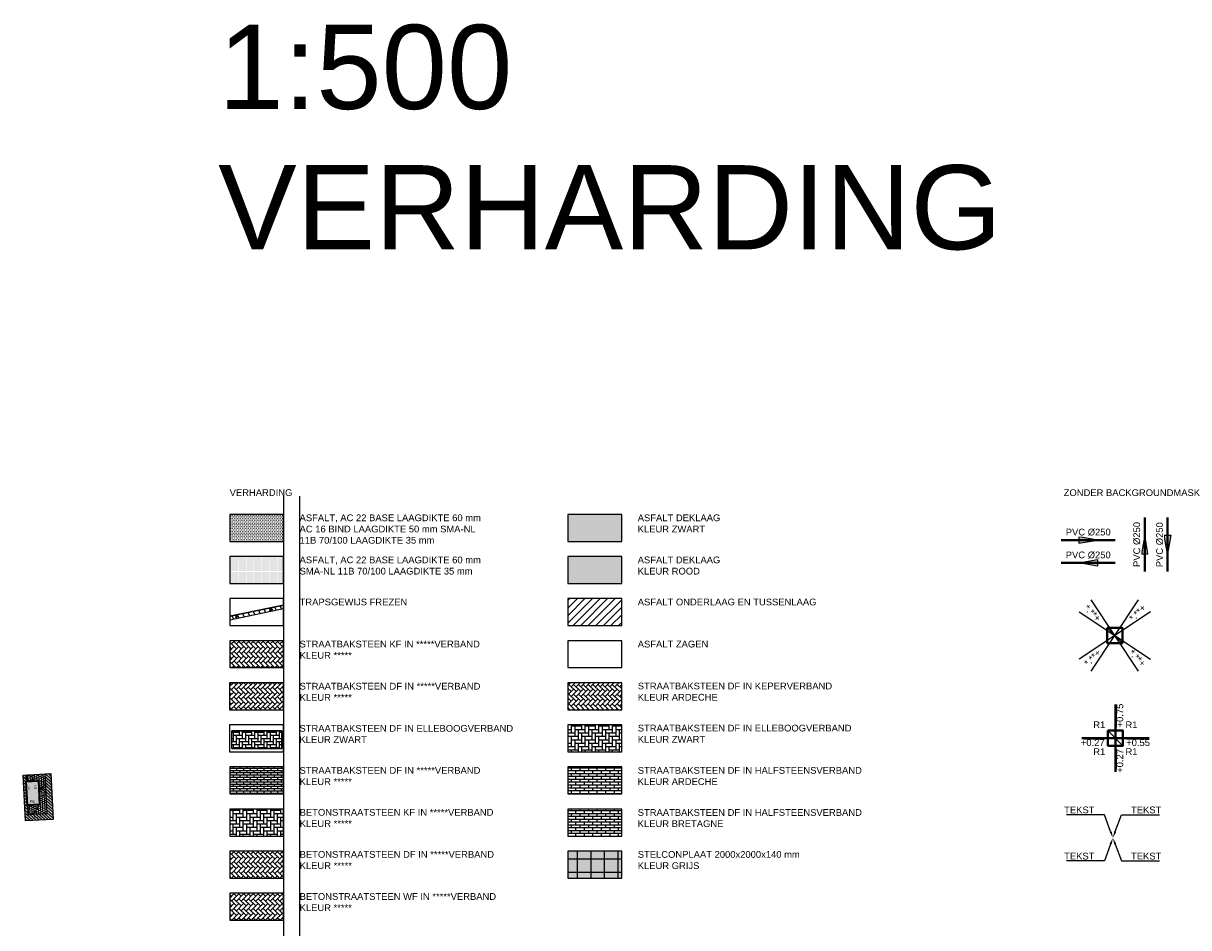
# Model space of a CAD drawing. Header units: metres. Extents: x 252743 to 254903, y 592696 to 593766.
# Tile 115 of 174: x 254103 to 254276, y 593048 to 593182. Entities that reach past the tile are written whole.
import ezdxf
from ezdxf import colors
from ezdxf.entities.mleader import LeaderData, LeaderLine
from ezdxf.enums import TextEntityAlignment as Align
from ezdxf.math import Vec2, Vec3

# ---------------------------------------------------------------- set-up
doc = ezdxf.new("R2010")
doc.units = ezdxf.units.M
doc.set_wipeout_variables(frame=1)
doc.linetypes.add('ACAD_ISO11W100', pattern=[33, 12, -3, 12, -3, 0, -3])
doc.linetypes.add('DASHED', pattern=[19.05, 12.7, -6.35])
for name, color, linetype, plot in [('ALGEMEEN HULP', 6, 'Continuous', False), ('N-RI-HULP', 6, 'Continuous', False), ('N-WB-HULP', 6, 'Continuous', False), ('N-WB-HULP-ARCERING', 4, 'Continuous', False), ('N-WB-PROFIEL-HULP', 6, 'Continuous', False)]:
    doc.layers.add(name, color=color, linetype=linetype, plot=plot)
for name, color, linetype in [('ALGEMEEN LEGENDA 200', 7, 'Continuous'), ('ALGEMEEN TEKST 200', 7, 'Continuous'), ('MSR-hatch 1000', 1, 'Continuous'), ('N-RI-PUTHOOGTE', 7, 'Continuous'), ('N-RI-TEKST 500', 7, 'Continuous'), ('N-WB-ARC-ASFALT', 8, 'Continuous'), ('N-WB-ARC-ASFALT ZWART', 254, 'Continuous'), ('N-WB-ARC-ASFALTVERHARDING', 8, 'Continuous'), ('N-WB-ARC-BETONSTEEN DF', 8, 'Continuous'), ('N-WB-ARC-BETONSTEEN KF', 253, 'Continuous'), ('N-WB-ARC-BETONSTEEN WF', 8, 'Continuous'), ('N-WB-ARC-KLINKER DF', 24, 'Continuous'), ('N-WB-ARC-KLINKER DF ARDECHE', 253, 'Continuous'), ('N-WB-ARC-KLINKER DF BRETAGNE', 8, 'Continuous'), ('N-WB-ARC-KLINKER DF PARKEERMATJE', 8, 'Continuous'), ('N-WB-ARC-KLINKER DF ZWART', 8, 'Continuous'), ('N-WB-ARC-KLINKER KF', 8, 'Continuous'), ('N-WB-ARC-STELCONPLATEN', 1, 'Continuous'), ('N-WB-ARC-TRAPSGEWIJS FREZEN', 8, 'Continuous'), ('N-WB-MATERIAALGRENS', 1, 'Continuous'), ('N-WB-STELCONPLATEN', 1, 'Continuous'), ('N-WB-TRAPSGEWIJS FREZEN', 2, 'Continuous')]:
    doc.layers.add(name, color=color, linetype=linetype)
doc.layers.add('MSR-00 - station - hatch', color=7, linetype='Continuous', lineweight=0, true_color=0xe1e1e1)
doc.layers.add('MSR-00 hatch', color=7, linetype='Continuous', lineweight=0, true_color=0xe1e1e1)
for name, color, linetype, lineweight in [('MSR-00 - tegels - hatch', 8, 'Continuous', 0), ('MSR-25', 7, 'Continuous', 25), ('MSR-35', 7, 'Continuous', 35), ('MSR-deur', 7, 'Continuous', 9), ('MSR-Txt', 1, 'Continuous', 18), ('N-RI-HWA-INSPECTIEPUT', 150, 'Continuous', 40), ('N-RI-HWA-PVC', 150, 'ACAD_ISO11W100', 40)]:
    doc.layers.add(name, color=color, linetype=linetype, lineweight=lineweight)
doc.layers.add('N-WB-ARC-ASFALT ROOD', color=7, linetype='Continuous', true_color=0xff6666)
doc.layers.get('0').freeze()
doc.styles.add('Comic Sans MS', font='comic.ttf')
doc.styles.add('Enexis', font='tahoma.ttf')
doc.styles.add('N_STANDAARD HOLLEMA', font='arial.ttf', dxfattribs={"height": 2})
doc.styles.add('N_STANDARD 200', font='arial.ttf', dxfattribs={"height": 0.4})
doc.styles.add('N_STANDARD 500', font='arial.ttf', dxfattribs={"height": 1})
pattern_1 = [(0, (-312486.7686, -873135.41116), (0, 0.42338625), []), (90, (-312486.7686, -873135.41116), (-0.635, 0.42338625), [0.42338625, -0.42338625])]

# ---------------------------------------------------------------- blocks, each defined once
blk = doc.blocks.new('INSPECTIEPUT RWA')
at = {"flags": 128}
blk.add_lwpolyline([(-0.45, 0.45), (0.45, 0.45), (0.45, -0.45), (-0.45, -0.45), (-0.45, 0.45)], dxfattribs=at)
at = {"layer": 'N-RI-HULP'}
blk.add_line((-0.45, 0.45), (0.45, -0.45), dxfattribs=at)
blk = doc.blocks.new('PUTHOOGTE')
at = {"style": 'N_STANDARD 200'}
blk.add_attdef('PUTHOOGTE', text='', height=0.4, dxfattribs=at).set_placement((-1.301, 0), align=Align.MIDDLE_RIGHT)
at = {"color": 7, "true_color": 0xffffff}
blk.add_wipeout([(-1.299, 0.225), (-3.099, 0.225), (-3.099, -0.219), (-1.299, -0.219)], dxfattribs=at)
for p, q in [((0, 0), (-2.49, 0.513)), ((-2.49, -0.502), (0, 0))]:
    blk.add_line(p, q)
blk = doc.blocks.new('PUTHOOGTE-R')
at = {"color": 7, "true_color": 0xffffff}
blk.add_wipeout([(3.099, 0.225), (1.299, 0.225), (1.299, -0.219), (3.099, -0.219)], dxfattribs=at)
for p, q in [((0, 0), (2.49, 0.513)), ((2.49, -0.502), (0, 0))]:
    blk.add_line(p, q)
at = {"style": 'N_STANDARD 200'}
blk.add_attdef('PUTHOOGTE', text='', height=0.4, dxfattribs=at).set_placement((1.336, 0), align=Align.MIDDLE_LEFT)
blk = doc.blocks.new('DIA-STROOM')
blk.add_hatch(color=256).paths.add_polyline_path([(0.557, 0), (-0.557, 0.194), (-0.557, -0.194)])
at = {"flags": 128}
blk.add_lwpolyline([(0.557, 0), (-0.557, 0.194), (-0.557, -0.194)], close=True, dxfattribs=at)
at = {"style": 'N_STANDARD 200'}
blk.add_attdef('DIAMETER', text='', height=0.4, dxfattribs=at).set_placement((0, 0.471), align=Align.MIDDLE_CENTER)
at = {"color": 7, "true_color": 0xffffff}
blk.add_wipeout([(-1.318, 0.704), (1.337, 0.704), (1.337, 0.204), (-1.318, 0.204)], dxfattribs=at)

msp = doc.modelspace()

# ---------------------------------------------------------------- hatches: boundary and pattern name
at = {"layer": 'MSR-00 - station - hatch', "true_color": 0x8c8c8c}
h = msp.add_hatch(dxfattribs=at)
h.set_pattern_fill('ANSI31', color=252, scale=0.1, angle=92.77408, style=0)
h.set_pattern_definition([(137.77408268, (845132.96235, 390907.9791), (-0.21337765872, -0.23510896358), [])])
h.paths.add_polyline_path([(254107.667, 593064.249), (254107.337, 593071.066), (254103.245, 593070.791), (254103.572, 593064.051)])
h.paths.add_polyline_path([(254106.777, 593065.057), (254103.93, 593064.919), (254103.86, 593066.367), (254103.691, 593069.863), (254103.644, 593070.818), (254106.489, 593071)], flags=16)
at = {"layer": 'MSR-00 - tegels - hatch'}
h = msp.add_hatch(dxfattribs=at)
h.set_pattern_fill('AR-B88', color=256, scale=0.0016, angle=272.77408, style=0)
h.set_pattern_definition([(272.77408268, (845132.96235, 390907.9791), (0.32473900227, 0.0157351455), []), (2.77408268, (845132.96235, 390907.97909), (0.31687142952, 0.17810464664), [0.32512, -0.32512])])
h.paths.add_polyline_path([(254103.91, 593066.37), (254103.978, 593064.971), (254106.725, 593065.104), (254106.441, 593070.948), (254103.695, 593070.815), (254103.741, 593069.866), (254105.489, 593069.95), (254105.658, 593066.454)])
at = {"layer": 'MSR-00 hatch'}
msp.add_hatch(color=256, dxfattribs=at).paths.add_polyline_path([(254103.86, 593066.367), (254105.658, 593066.454), (254105.489, 593069.95), (254103.691, 593069.863)])
at = {"layer": 'MSR-hatch 1000', "true_color": 0xe1e1e1}
h = msp.add_hatch(color=254, dxfattribs=at)
h.paths.add_polyline_path([(254107.337, 593071.066), (254103.245, 593070.791), (254103.572, 593064.051), (254107.667, 593064.249)])
h.paths.add_polyline_path([(254105.658, 593066.454), (254103.86, 593066.367), (254103.691, 593069.863), (254105.489, 593069.95)], flags=16)
at = {"layer": 'MSR-hatch 1000'}
h = msp.add_hatch(color=256, dxfattribs=at)
h.dxf.hatch_style = 1
h.paths.add_polyline_path([(254105.489, 593069.95), (254103.691, 593069.863), (254103.86, 593066.367), (254105.658, 593066.454)])
at = {"layer": 'N-WB-ARC-ASFALT'}
h = msp.add_hatch(dxfattribs=at)
h.set_pattern_fill('ANSI31', color=256, scale=0.25)
h.set_pattern_definition([(45, (-312486.7686, -873135.4112), (-0.56126600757, 0.56126600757), [])])
h.paths.add_polyline_path([(254184.133, 593093.028), (254192.133, 593093.028), (254192.133, 593097.028), (254184.133, 593097.028)])
at = {"layer": 'N-WB-ARC-ASFALT ROOD'}
h = msp.add_hatch(color=256, dxfattribs=at)
h.dxf.hatch_style = 1
h.paths.add_polyline_path([(254184.133, 593099.278), (254192.133, 593099.278), (254192.133, 593103.278), (254184.133, 593103.278)])
at = {"layer": 'N-WB-ARC-ASFALT ZWART'}
h = msp.add_hatch(color=256, dxfattribs=at)
h.dxf.hatch_style = 1
h.paths.add_polyline_path([(254184.133, 593105.528), (254192.133, 593105.528), (254192.133, 593109.528), (254184.133, 593109.528)])
at = {"layer": 'N-WB-ARC-ASFALTVERHARDING'}
h = msp.add_hatch(dxfattribs=at)
h.set_pattern_fill('DOTS', color=256, scale=0.15)
h.set_pattern_definition([(0, (254124.8197, 592814.10965), (0.1190625, 0.238125), [0, -0.238125])])
h.paths.add_polyline_path([(254133.904, 593105.528), (254141.904, 593105.528), (254141.904, 593109.528), (254133.904, 593109.528)])
h = msp.add_hatch(dxfattribs=at)
h.set_pattern_fill('DOTS', color=256, scale=0.1)
h.set_pattern_definition([(0, (254124.81526, 592814.10965), (0.079375, 0.15875), [0, -0.15875])])
h.paths.add_polyline_path([(254133.904, 593099.278), (254141.904, 593099.278), (254141.904, 593103.278), (254133.904, 593103.278)])
at = {"layer": 'N-WB-ARC-BETONSTEEN DF'}
h = msp.add_hatch(dxfattribs=at)
h.set_pattern_fill('AR-HBONE', color=256, scale=0.005, angle=90, style=0)
h.set_pattern_definition([(135, (254124.81526, 592814.10965), (-0.7184205, 1e-16), [1.524, -0.508]), (225, (254124.45605, 592814.46886), (-0.7184205, 1e-16), [1.524, -0.508])])
h.paths.add_polyline_path([(254133.904, 593055.528), (254141.904, 593055.528), (254141.904, 593059.528), (254133.904, 593059.528)])
at = {"layer": 'N-WB-ARC-BETONSTEEN KF'}
h = msp.add_hatch(dxfattribs=at)
h.set_pattern_fill('AR-HBONE', color=256, scale=0.005, angle=45, style=0)
h.set_pattern_definition([(90, (253883.4525, 592792.7666), (-0.508, 0.508), [1.524, -0.508]), (180, (253883.4525, 592793.2746), (-0.508, 0.508), [1.524, -0.508])])
h.paths.add_polyline_path([(254133.904, 593061.778), (254141.904, 593061.778), (254141.904, 593065.778), (254133.904, 593065.778)])
at = {"layer": 'N-WB-ARC-BETONSTEEN WF'}
h = msp.add_hatch(dxfattribs=at)
h.set_pattern_fill('AR-HBONE', color=256, scale=0.005, angle=90, style=0)
h.set_pattern_definition([(135, (253883.4525, 592792.7666), (-0.7184205, 1e-16), [1.524, -0.508]), (225, (253883.0933, 592793.12583), (-0.7184205, 1e-16), [1.524, -0.508])])
h.paths.add_polyline_path([(254133.904, 593049.278), (254141.904, 593049.278), (254141.904, 593053.278), (254133.904, 593053.278)])
at = {"layer": 'N-WB-ARC-KLINKER DF'}
h = msp.add_hatch(dxfattribs=at)
h.set_pattern_fill('AR-HBONE', color=256, scale=0.005, angle=90, style=0)
h.set_pattern_definition([(135, (254124.81526, 592814.10965), (-0.7184205, -1e-12), [1.524, -0.508]), (225, (254124.45605, 592814.46886), (-0.7184205, -1e-12), [1.524, -0.508])])
h.paths.add_polyline_path([(254133.899, 593080.528), (254141.899, 593080.528), (254141.899, 593084.528), (254133.899, 593084.528)])
h = msp.add_hatch(dxfattribs=at)
h.set_pattern_fill('AR-BRSTD', color=256, scale=0.005, style=0)
h.set_pattern_definition([(0, (254124.81526, 592814.10965), (0, 0.338709), []), (90, (254124.81526, 592814.10965), (-0.508, 0.338709), [0.338709, -0.338709])])
h.paths.add_polyline_path([(254133.904, 593068.028), (254141.904, 593068.028), (254141.904, 593072.028), (254133.904, 593072.028)])
at = {"layer": 'N-WB-ARC-KLINKER DF ARDECHE'}
h = msp.add_hatch(dxfattribs=at)
h.set_pattern_fill('AR-HBONE', color=256, scale=0.005, angle=90, style=0)
h.set_pattern_definition([(135, (-312486.7686, -873135.41116), (-0.71842048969, 4e-17), [1.524, -0.508]), (225, (-312487.1278, -873135.05195), (-0.71842048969, 1e-16), [1.524, -0.508])])
h.paths.add_polyline_path([(254184.133, 593080.528), (254192.133, 593080.528), (254192.133, 593084.528), (254184.133, 593084.528)])
h = msp.add_hatch(dxfattribs=at)
h.set_pattern_fill('AR-BRSTD', color=256, scale=0.00625, style=0)
h.set_pattern_definition(pattern_1)
h.paths.add_polyline_path([(254184.133, 593068.028), (254192.133, 593068.028), (254192.133, 593072.028), (254184.133, 593072.028)])
at = {"layer": 'N-WB-ARC-KLINKER DF BRETAGNE'}
h = msp.add_hatch(dxfattribs=at)
h.set_pattern_fill('AR-BRSTD', color=256, scale=0.00625, style=0)
h.set_pattern_definition(pattern_1)
h.paths.add_polyline_path([(254184.133, 593061.778), (254192.133, 593061.778), (254192.133, 593065.778), (254184.133, 593065.778)])
at = {"layer": 'N-WB-ARC-KLINKER DF PARKEERMATJE'}
h = msp.add_hatch(dxfattribs=at)
h.set_pattern_fill('AR-HBONE', color=256, scale=0.0045, angle=45, style=0)
h.set_pattern_definition([(90, (253883.45252, 592792.76662), (-0.4572, 0.4572), [1.3716, -0.4572]), (180, (253883.45252, 592793.22382), (-0.4572, 0.4572), [1.3716, -0.4572])])
h.paths.add_polyline_path([(254141.658, 593074.75), (254134.203, 593074.768), (254134.203, 593077.393), (254141.665, 593077.375)])
at = {"layer": 'N-WB-ARC-KLINKER DF ZWART'}
h = msp.add_hatch(dxfattribs=at)
h.set_pattern_fill('AR-HBONE', color=256, scale=0.005, angle=45, style=0)
h.set_pattern_definition([(90, (-312486.7686, -873135.41116), (-0.508, 0.508), [1.524, -0.508]), (180, (-312486.7686, -873134.90316), (-0.508, 0.508), [1.524, -0.508])])
h.paths.add_polyline_path([(254184.133, 593074.278), (254192.133, 593074.278), (254192.133, 593078.278), (254184.133, 593078.278)])
at = {"layer": 'N-WB-ARC-KLINKER KF'}
h = msp.add_hatch(dxfattribs=at)
h.set_pattern_fill('AR-HBONE', color=256, scale=0.005, angle=90, style=0)
h.set_pattern_definition([(135, (253883.4525, 590776.25493), (-0.71842049, -1e-12), [1.524, -0.508]), (225, (253883.0933, 590776.61414), (-0.71842049, -1e-12), [1.524, -0.508])])
h.paths.add_polyline_path([(254133.904, 593086.778), (254141.904, 593086.778), (254141.904, 593090.778), (254133.904, 593090.778)])
at = {"layer": 'N-WB-ARC-STELCONPLATEN'}
h = msp.add_hatch(color=254, dxfattribs=at)
h.dxf.hatch_style = 1
h.paths.add_polyline_path([(254184.133, 593059.528), (254184.133, 593055.528), (254192.133, 593055.528), (254192.133, 593059.528)])
at = {"layer": 'N-WB-ARC-TRAPSGEWIJS FREZEN'}
h = msp.add_hatch(dxfattribs=at)
h.set_pattern_fill('CORK', color=256, scale=0.5, angle=-66.6427)
h.set_pattern_definition([(293.3573, (252728.52445, 592715.8251), (0.72870245, 0.3146932), []), (68.3573, (252728.3174, 592715.3034), (-2.0867922, 0.828019), [1.1225325, -1.1225325]), (68.3573, (252728.3961, 592715.1212), (-2.0867922, 0.828019), [1.1225325, -1.1225325]), (68.3573, (252728.4748, 592714.939), (-2.0867922, 0.828019), [1.1225325, -1.1225325])])
h.paths.add_polyline_path([(254133.904, 593094.401), (254133.904, 593093.891), (254141.904, 593095.556), (254141.904, 593096.066)])

# ---------------------------------------------------------------- linework, layer by layer
at = {"layer": 'ALGEMEEN HULP'}
for p, q in [((254141.904, 593112.257), (254141.904, 592719.064)), ((254144.295, 593112.257), (254144.295, 592719.089)), ((254144.295, 593112.257), (254144.295, 592719.089))]:
    msp.add_line(p, q, dxfattribs=at)
at = {"layer": 'ALGEMEEN LEGENDA 200'}
for points in [[(254133.904, 593105.528), (254141.904, 593105.528), (254141.904, 593109.528), (254133.904, 593109.528)], [(254184.133, 593105.528), (254192.133, 593105.528), (254192.133, 593109.528), (254184.133, 593109.528)], [(254133.904, 593099.278), (254141.904, 593099.278), (254141.904, 593103.278), (254133.904, 593103.278)], [(254184.133, 593099.278), (254192.133, 593099.278), (254192.133, 593103.278), (254184.133, 593103.278)], [(254133.904, 593093.028), (254141.904, 593093.028), (254141.904, 593097.028), (254133.904, 593097.028)], [(254184.133, 593093.028), (254192.133, 593093.028), (254192.133, 593097.028), (254184.133, 593097.028)], [(254133.904, 593086.778), (254141.904, 593086.778), (254141.904, 593090.778), (254133.904, 593090.778)], [(254184.133, 593086.778), (254192.133, 593086.778), (254192.133, 593090.778), (254184.133, 593090.778)], [(254133.899, 593080.528), (254141.899, 593080.528), (254141.899, 593084.528), (254133.899, 593084.528)], [(254184.133, 593080.528), (254192.133, 593080.528), (254192.133, 593084.528), (254184.133, 593084.528)], [(254133.895, 593074.278), (254141.895, 593074.278), (254141.895, 593078.278), (254133.895, 593078.278)], [(254184.133, 593074.278), (254192.133, 593074.278), (254192.133, 593078.278), (254184.133, 593078.278)], [(254133.904, 593068.028), (254141.904, 593068.028), (254141.904, 593072.028), (254133.904, 593072.028)], [(254184.133, 593068.028), (254192.133, 593068.028), (254192.133, 593072.028), (254184.133, 593072.028)], [(254133.904, 593061.778), (254141.904, 593061.778), (254141.904, 593065.778), (254133.904, 593065.778)], [(254184.133, 593061.778), (254192.133, 593061.778), (254192.133, 593065.778), (254184.133, 593065.778)], [(254133.904, 593055.528), (254141.904, 593055.528), (254141.904, 593059.528), (254133.904, 593059.528)], [(254184.133, 593055.528), (254192.133, 593055.528), (254192.133, 593059.528), (254184.133, 593059.528)], [(254133.904, 593049.278), (254141.904, 593049.278), (254141.904, 593053.278), (254133.904, 593053.278)]]:
    msp.add_lwpolyline(points, close=True, dxfattribs=at)
at = {"layer": 'MSR-00 - tegels - hatch', "flags": 128}
for points in [[(254103.691, 593069.863), (254103.644, 593070.818), (254106.489, 593071), (254106.777, 593065.057), (254103.93, 593064.919), (254103.86, 593066.367)], [(254103.741, 593069.866), (254103.695, 593070.815), (254106.441, 593070.948), (254106.725, 593065.104), (254103.978, 593064.971), (254103.91, 593066.37)]]:
    msp.add_lwpolyline(points, dxfattribs=at)
at = {"layer": 'MSR-25'}
msp.add_lwpolyline([(254103.572, 593064.051), (254103.245, 593070.791), (254107.337, 593071.066), (254107.667, 593064.249)], close=True, dxfattribs=at)
at = {"layer": 'MSR-35'}
msp.add_lwpolyline([(254103.86, 593066.367), (254103.691, 593069.863), (254105.489, 593069.95), (254105.658, 593066.454)], close=True, dxfattribs=at)
at = {"layer": 'MSR-deur', "color": 8, "linetype": 'DASHED', "lineweight": 5, "ltscale": 0.2}
for p, q in [((254103.8, 593069.869), (254103.752, 593070.867)), ((254105.493, 593069.85), (254106.542, 593069.901)), ((254103.97, 593066.373), (254104.04, 593064.924)), ((254105.595, 593067.753), (254106.644, 593067.804))]:
    msp.add_line(p, q, dxfattribs=at)
at = {"layer": 'MSR-deur'}
for points in [[(254103.8, 593069.869), (254104.753, 593070.174)], [(254105.493, 593069.85), (254105.814, 593068.851)], [(254105.595, 593067.753), (254105.817, 593068.779)], [(254103.97, 593066.373), (254105.387, 593066.066)]]:
    msp.add_lwpolyline(points, dxfattribs=at)
at = {"layer": 'MSR-deur', "color": 8, "linetype": 'DASHED', "lineweight": 5, "ltscale": 0.2}
for centre, radius, start, end in [((254103.8, 593069.869), 1, 2.77408, 92.77408), ((254105.493, 593069.85), 1.05, 272.77408, 2.77408), ((254105.595, 593067.753), 1.05, 2.77408, 92.77408), ((254103.97, 593066.373), 1.45, 272.77408, 2.77408)]:
    msp.add_arc(centre, radius, start, end, dxfattribs=at)
at = {"layer": 'N-RI-HWA-PVC', "ltscale": 0.8}
for p, q in [((254269.822, 593101.066), (254269.822, 593109.066)), ((254273.207, 593109.066), (254273.207, 593101.066)), ((254257.438, 593105.725), (254265.438, 593105.725)), ((254265.438, 593102.339), (254257.438, 593102.339))]:
    msp.add_line(p, q, dxfattribs=at)
at = {"layer": 'N-WB-HULP'}
msp.add_lwpolyline([(254141.658, 593074.75), (254134.203, 593074.768), (254134.203, 593077.393), (254141.665, 593077.375)], close=True, dxfattribs=at)
at = {"layer": 'N-WB-HULP-ARCERING'}
msp.add_lwpolyline([(254184.133, 593059.528), (254184.133, 593055.528), (254192.133, 593055.528), (254192.133, 593059.528)], close=True, dxfattribs=at)
at = {"layer": 'N-WB-MATERIAALGRENS'}
msp.add_line((254134.203, 593074.768), (254134.203, 593077.393), dxfattribs=at)
msp.add_lwpolyline([(254134.203, 593074.768), (254141.658, 593074.75), (254141.665, 593077.375), (254134.203, 593077.393)], dxfattribs=at)
at = {"layer": 'N-WB-PROFIEL-HULP'}
msp.add_lwpolyline([(254133.904, 593094.401), (254133.904, 593093.891), (254141.904, 593095.556), (254141.904, 593096.066), (254133.904, 593094.401)], dxfattribs=at)
at = {"layer": 'N-WB-STELCONPLATEN'}
for p, q in [((254185.542, 593059.528), (254185.542, 593055.528)), ((254187.542, 593059.528), (254187.542, 593055.528)), ((254189.542, 593059.528), (254189.542, 593055.528)), ((254191.542, 593059.528), (254191.542, 593055.528)), ((254184.133, 593058.397), (254192.133, 593058.397)), ((254184.133, 593056.397), (254192.133, 593056.397))]:
    msp.add_line(p, q, dxfattribs=at)
at = {"layer": 'N-WB-TRAPSGEWIJS FREZEN'}
for p, q in [((254133.904, 593094.401), (254141.904, 593096.066)), ((254133.904, 593093.891), (254141.904, 593095.556))]:
    msp.add_line(p, q, dxfattribs=at)

# ---------------------------------------------------------------- block references
at = {"layer": 'N-RI-HWA-INSPECTIEPUT', "xscale": 2.5, "yscale": 2.5, "zscale": 2.5}
msp.add_blockref('INSPECTIEPUT RWA', (254265.385, 593091.554), dxfattribs=at)
msp.add_blockref('INSPECTIEPUT RWA', (254265.385, 593091.554), dxfattribs=at)

# ---------------------------------------------------------------- texts
at = {"layer": 'ALGEMEEN HULP', "attachment_point": 1, "style": 'N_STANDARD 200'}
for s, insert, char_height, width in [('1:500\\PVERHARDING', (254132.203, 593182.217), 12.5, 29.36325), ('VERHARDING', (254133.899, 593113.267), 1, 29.36325), ('ZONDER BACKGROUNDMASK', (254257.794, 593113.25), 1, 23.4906)]:
    msp.add_mtext(s, dxfattribs=dict(at, insert=insert, char_height=char_height, width=width))
at = {"layer": 'ALGEMEEN TEKST 200', "char_height": 1, "width": 38.90124, "attachment_point": 1, "style": 'N_STANDARD 200'}
for s, insert in [('ASFALT, AC 22 BASE LAAGDIKTE 60 mm\\PAC 16 BIND LAAGDIKTE 50 mm SMA-NL \\P11B 70/100 LAAGDIKTE 35 mm', (254144.285, 593109.522)), ('ASFALT DEKLAAG \\PKLEUR ZWART', (254194.515, 593109.522)), ('ASFALT, AC 22 BASE LAAGDIKTE 60 mm\\PSMA-NL 11B 70/100 LAAGDIKTE 35 mm', (254144.285, 593103.272)), ('ASFALT DEKLAAG \\PKLEUR ROOD', (254194.515, 593103.272)), ('TRAPSGEWIJS FREZEN', (254144.29, 593097.022)), ('ASFALT ONDERLAAG EN TUSSENLAAG', (254194.519, 593097.022)), ('STRAATBAKSTEEN KF IN *****VERBAND\\PKLEUR *****', (254144.285, 593090.772)), ('ASFALT ZAGEN', (254194.519, 593090.772)), ('STRAATBAKSTEEN DF IN *****VERBAND\\PKLEUR *****', (254144.285, 593084.522)), ('STRAATBAKSTEEN DF IN KEPERVERBAND \\PKLEUR ARDECHE', (254194.524, 593084.55)), ('STRAATBAKSTEEN DF IN ELLEBOOGVERBAND\\PKLEUR ZWART', (254144.266, 593078.26)), ('STRAATBAKSTEEN DF IN ELLEBOOGVERBAND \\PKLEUR ZWART', (254194.524, 593078.3)), ('STRAATBAKSTEEN DF IN *****VERBAND\\PKLEUR *****', (254144.285, 593072.022)), ('STRAATBAKSTEEN DF IN HALFSTEENSVERBAND\\PKLEUR ARDECHE', (254194.515, 593072.022)), ('BETONSTRAATSTEEN KF IN *****VERBAND\\PKLEUR *****', (254144.295, 593065.792)), ('STRAATBAKSTEEN DF IN HALFSTEENSVERBAND\\PKLEUR BRETAGNE', (254194.515, 593065.772)), ('BETONSTRAATSTEEN DF IN *****VERBAND \\PKLEUR *****', (254144.295, 593059.55)), ('BETONSTRAATSTEEN WF IN *****VERBAND\\PKLEUR *****', (254144.295, 593053.3))]:
    msp.add_mtext(s, dxfattribs=dict(at, insert=insert))
at = {"layer": 'ALGEMEEN TEKST 200', "insert": (254194.52, 593059.545), "char_height": 1, "attachment_point": 1, "style": 'N_STANDARD 200'}
msp.add_mtext_dynamic_manual_height_columns('STELCONPLAAT 2000x2000x140 mm\\PKLEUR GRIJS', width=29.56826, gutter_width=18, heights=[0], dxfattribs=at)
at = {"layer": 'MSR-Txt', "style": 'Comic Sans MS'}
msp.add_text('trafo', height=0.18, rotation=272.77408, dxfattribs=at).set_placement((254103.97, 593069.194))
at = {"layer": 'MSR-Txt', "color": 8, "style": 'Enexis'}
for rotation, p in [(272.77408, (254106.994, 593068.67)), (2.77408, (254104.747, 593064.486))]:
    msp.add_text('vluchtweg', height=0.18, rotation=rotation, dxfattribs=at).set_placement(p)
at = {"layer": 'MSR-Txt', "linetype": 'Continuous', "char_height": 0.4, "width": 0.49239, "attachment_point": 2, "style": 'Enexis'}
for s, insert, rotation in [('LS', (254105.269, 593069.029), 272.77408), ('MS', (254104.544, 593067.111), 2.77408)]:
    msp.add_mtext(s, dxfattribs=dict(at, insert=insert, rotation=rotation))
at = {"layer": 'N-RI-TEKST 500', "char_height": 1, "width": 2.5, "style": 'N_STANDARD 500', "bg_fill": 3, "box_fill_scale": 1, "bg_fill_color": 256, "bg_fill_transparency": 0}
for insert, attachment_point in [((254263.974, 593077.791), 9), ((254266.974, 593077.791), 7), ((254263.974, 593074.801), 3), ((254266.974, 593074.801), 1)]:
    msp.add_mtext('R1', dxfattribs=dict(at, insert=insert, attachment_point=attachment_point))

# ---------------------------------------------------------------- leaders
at = {"layer": 'N-RI-TEKST 500'}
ml = msp.add_multileader_mtext('Standard', dxfattribs=at)
ml.set_content('TEKST', color=256, style='N_STANDAARD HOLLEMA')
ml.set_leader_properties()
ml.build(insert=Vec2(0, 0))
ml.multileader.update_dxf_attribs({"text_left_attachment_type": 5, "text_right_attachment_type": 5, "dogleg_length": 1, "arrow_head_size": 1, "scale": 0.5})
ctx = ml.context
ctx.base_point, ctx.scale, ctx.char_height, ctx.arrow_head_size, ctx.landing_gap_size, ctx.plane_origin = Vec3(254256.916, 593058.077), 0.5, 1, 1, 1, Vec3(254265.093, 593059.312)
ctx.left_attachment, ctx.right_attachment, ctx.text_align_type = 5, 5, 2
notes = []
notes.append((ctx, [(0, (1, 1, 0), (254263.858, 593058.077), (-1, 0), 0.5, [(0, [(254265.107, 593061.508)], 0, [])])]))
ctx.mtext.insert, ctx.mtext.alignment, ctx.mtext.flow_direction = Vec3(254262.358, 593059.294), 3, 5
ctx.mtext.has_bg_fill, ctx.mtext.bg_color, ctx.mtext.bg_scale_factor, ctx.mtext.bg_transparency, ctx.mtext.use_window_bg_color = 1, -1073741824, 1, 0, 1
for ctx, leaders in notes:
    for number, flags, end, landing, length, lines in leaders:
        leader = LeaderData()
        leader.index, (leader.has_last_leader_line, leader.has_dogleg_vector, leader.attachment_direction) = number, flags
        leader.last_leader_point, leader.dogleg_vector, leader.dogleg_length = Vec3(end), Vec3(landing), length
        for number, points, colour, breaks in lines:
            line = LeaderLine()
            line.index, line.vertices, line.color, line.breaks = number, Vec3.list(points), colors.encode_raw_color(colour), breaks
            leader.lines.append(line)
        ctx.leaders.append(leader)

# ---------------------------------------------------------------- next in the draw order: block references
at = {"layer": 'N-RI-HWA-INSPECTIEPUT', "xscale": 2.5, "yscale": 2.5, "zscale": 2.5}
msp.add_blockref('INSPECTIEPUT RWA', (254265.474, 593076.296), dxfattribs=at)
at = {"layer": 'N-RI-PUTHOOGTE', "xscale": 2.5, "yscale": 2.5, "zscale": 2.5, "rotation": 44.99999999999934}
msp.add_blockref('PUTHOOGTE', (254265.385, 593091.554), dxfattribs=at).add_auto_attribs({'PUTHOOGTE': '*.**+'})
at = {"layer": 'N-RI-TEKST 500', "xscale": 2.5, "yscale": 2.5, "zscale": 2.5, "rotation": 90}
msp.add_blockref('DIA-STROOM', (254269.822, 593105.066), dxfattribs=at).add_auto_attribs({'DIAMETER': 'PVC Ø250'})
at = {"layer": 'N-RI-TEKST 500'}
ref = msp.add_blockref('DIA-STROOM', (254273.207, 593105.066), dxfattribs=dict(at, xscale=-2.5, yscale=2.5, zscale=2.5, rotation=90))
ref.add_attrib('DIAMETER', 'PVC Ø250', dxfattribs={"layer": '0', "height": 1, "rotation": 90, "style": 'N_STANDARD 200'}).set_placement((254272.03, 593105.025), align=Align.MIDDLE_CENTER)
at = {"layer": 'N-RI-TEKST 500', "xscale": 2.5, "yscale": 2.5, "zscale": 2.5}
msp.add_blockref('DIA-STROOM', (254261.438, 593105.725), dxfattribs=at).add_auto_attribs({'DIAMETER': 'PVC Ø250'})
at = {"layer": 'N-RI-TEKST 500'}
ref = msp.add_blockref('DIA-STROOM', (254261.438, 593102.339), dxfattribs=dict(at, xscale=-2.5, yscale=2.5, zscale=2.5))
ref.add_attrib('DIAMETER', 'PVC Ø250', dxfattribs={"layer": '0', "height": 1, "style": 'N_STANDARD 200'}).set_placement((254261.438, 593103.516), align=Align.MIDDLE_CENTER)

# ---------------------------------------------------------------- next in the draw order: leaders
ml = msp.add_multileader_mtext('Standard', dxfattribs=at)
ml.set_content('TEKST', color=256, style='N_STANDAARD HOLLEMA')
ml.set_leader_properties()
ml.build(insert=Vec2(0, 0))
ml.multileader.update_dxf_attribs({"text_left_attachment_type": 5, "text_right_attachment_type": 5, "dogleg_length": 1, "arrow_head_size": 1, "scale": 0.5})
ctx = ml.context
ctx.base_point, ctx.scale, ctx.char_height, ctx.arrow_head_size, ctx.landing_gap_size, ctx.plane_origin = Vec3(254266.856, 593064.94), 0.5, 1, 1, 1, Vec3(254265.791, 593063.387)
ctx.left_attachment, ctx.right_attachment, ctx.text_align_type = 5, 5, 2
notes = []
notes.append((ctx, [(0, (1, 1, 0), (254266.356, 593064.94), (1, 0), 0.5, [(0, [(254265.107, 593061.508)], 0, [])])]))
ctx.mtext.insert, ctx.mtext.alignment, ctx.mtext.flow_direction = Vec3(254272.297, 593066.157), 3, 5
ctx.mtext.has_bg_fill, ctx.mtext.bg_color, ctx.mtext.bg_scale_factor, ctx.mtext.bg_transparency, ctx.mtext.use_window_bg_color = 1, -1073741824, 1, 0, 1
for ctx, leaders in notes:
    for number, flags, end, landing, length, lines in leaders:
        leader = LeaderData()
        leader.index, (leader.has_last_leader_line, leader.has_dogleg_vector, leader.attachment_direction) = number, flags
        leader.last_leader_point, leader.dogleg_vector, leader.dogleg_length = Vec3(end), Vec3(landing), length
        for number, points, colour, breaks in lines:
            line = LeaderLine()
            line.index, line.vertices, line.color, line.breaks = number, Vec3.list(points), colors.encode_raw_color(colour), breaks
            leader.lines.append(line)
        ctx.leaders.append(leader)

# ---------------------------------------------------------------- next in the draw order: block references
at = {"layer": 'N-RI-PUTHOOGTE', "xscale": 2.5, "yscale": 2.5, "zscale": 2.5, "rotation": 44.99999999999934}
msp.add_blockref('PUTHOOGTE-R', (254265.385, 593091.554), dxfattribs=at).add_auto_attribs({'PUTHOOGTE': '*.**+'})

# ---------------------------------------------------------------- next in the draw order: texts
at = {"layer": 'N-RI-TEKST 500', "insert": (254265.633, 593077.897), "char_height": 1, "width": 3, "attachment_point": 1, "rotation": 90, "style": 'N_STANDARD 500', "bg_fill": 3, "box_fill_scale": 1, "bg_fill_color": 256, "bg_fill_transparency": 0}
msp.add_mtext('+0.75', dxfattribs=at)
at = {"layer": 'N-RI-TEKST 500', "char_height": 1, "width": 3, "style": 'N_STANDARD 500', "bg_fill": 3, "box_fill_scale": 1, "bg_fill_color": 256, "bg_fill_transparency": 0}
for s, insert, attachment_point in [('+0.27', (254263.874, 593076.137), 3), ('+0.55', (254267.074, 593076.137), 1)]:
    msp.add_mtext(s, dxfattribs=dict(at, insert=insert, attachment_point=attachment_point))

# ---------------------------------------------------------------- next in the draw order: leaders
at = {"layer": 'N-RI-TEKST 500'}
ml = msp.add_multileader_mtext('Standard', dxfattribs=at)
ml.set_content('TEKST', color=256, style='N_STANDAARD HOLLEMA')
ml.set_leader_properties()
ml.build(insert=Vec2(0, 0))
ml.multileader.update_dxf_attribs({"text_left_attachment_type": 5, "text_right_attachment_type": 5, "dogleg_length": 1, "arrow_head_size": 1, "scale": 0.5})
ctx = ml.context
ctx.base_point, ctx.scale, ctx.char_height, ctx.arrow_head_size, ctx.landing_gap_size, ctx.plane_origin = Vec3(254256.916, 593064.94), 0.5, 1, 1, 1, Vec3(254264.754, 593063.387)
ctx.left_attachment, ctx.right_attachment, ctx.text_align_type = 5, 5, 2
notes = []
notes.append((ctx, [(0, (1, 1, 0), (254263.858, 593064.94), (-1, 0), 0.5, [(0, [(254265.107, 593061.508)], 0, [])])]))
ctx.mtext.insert, ctx.mtext.alignment, ctx.mtext.flow_direction = Vec3(254262.358, 593066.157), 3, 5
ctx.mtext.has_bg_fill, ctx.mtext.bg_color, ctx.mtext.bg_scale_factor, ctx.mtext.bg_transparency, ctx.mtext.use_window_bg_color = 1, -1073741824, 1, 0, 1
for ctx, leaders in notes:
    for number, flags, end, landing, length, lines in leaders:
        leader = LeaderData()
        leader.index, (leader.has_last_leader_line, leader.has_dogleg_vector, leader.attachment_direction) = number, flags
        leader.last_leader_point, leader.dogleg_vector, leader.dogleg_length = Vec3(end), Vec3(landing), length
        for number, points, colour, breaks in lines:
            line = LeaderLine()
            line.index, line.vertices, line.color, line.breaks = number, Vec3.list(points), colors.encode_raw_color(colour), breaks
            leader.lines.append(line)
        ctx.leaders.append(leader)

# ---------------------------------------------------------------- next in the draw order: linework, layer by layer
at = {"layer": 'N-RI-HWA-PVC'}
for q in [(254265.474, 593081.296), (254260.474, 593076.296), (254270.474, 593076.296)]:
    msp.add_line((254265.474, 593076.296), q, dxfattribs=at)

# ---------------------------------------------------------------- next in the draw order: block references
at = {"layer": 'N-RI-PUTHOOGTE', "xscale": 2.5, "yscale": 2.5, "zscale": 2.5, "rotation": 314.9999999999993}
msp.add_blockref('PUTHOOGTE-R', (254265.385, 593091.554), dxfattribs=at).add_auto_attribs({'PUTHOOGTE': '*.**+'})

# ---------------------------------------------------------------- next in the draw order: texts
at = {"layer": 'N-RI-TEKST 500', "insert": (254265.633, 593074.696), "char_height": 1, "width": 3, "attachment_point": 3, "rotation": 90, "style": 'N_STANDARD 500', "bg_fill": 3, "box_fill_scale": 1, "bg_fill_color": 256, "bg_fill_transparency": 0}
msp.add_mtext('+0.27', dxfattribs=at)

# ---------------------------------------------------------------- next in the draw order: leaders
at = {"layer": 'N-RI-TEKST 500'}
ml = msp.add_multileader_mtext('Standard', dxfattribs=at)
ml.set_content('TEKST', color=256, style='N_STANDAARD HOLLEMA')
ml.set_leader_properties()
ml.build(insert=Vec2(0, 0))
ml.multileader.update_dxf_attribs({"text_left_attachment_type": 5, "text_right_attachment_type": 5, "dogleg_length": 1, "arrow_head_size": 1, "scale": 0.5})
ctx = ml.context
ctx.base_point, ctx.scale, ctx.char_height, ctx.arrow_head_size, ctx.landing_gap_size, ctx.plane_origin = Vec3(254266.856, 593058.077), 0.5, 1, 1, 1, Vec3(254265.459, 593059.63)
ctx.left_attachment, ctx.right_attachment, ctx.text_align_type = 5, 5, 2
notes = []
notes.append((ctx, [(0, (1, 1, 0), (254266.356, 593058.077), (1, 0), 0.5, [(0, [(254265.107, 593061.508)], 0, [])])]))
ctx.mtext.insert, ctx.mtext.alignment, ctx.mtext.flow_direction = Vec3(254272.297, 593059.294), 3, 5
ctx.mtext.has_bg_fill, ctx.mtext.bg_color, ctx.mtext.bg_scale_factor, ctx.mtext.bg_transparency, ctx.mtext.use_window_bg_color = 1, -1073741824, 1, 0, 1
for ctx, leaders in notes:
    for number, flags, end, landing, length, lines in leaders:
        leader = LeaderData()
        leader.index, (leader.has_last_leader_line, leader.has_dogleg_vector, leader.attachment_direction) = number, flags
        leader.last_leader_point, leader.dogleg_vector, leader.dogleg_length = Vec3(end), Vec3(landing), length
        for number, points, colour, breaks in lines:
            line = LeaderLine()
            line.index, line.vertices, line.color, line.breaks = number, Vec3.list(points), colors.encode_raw_color(colour), breaks
            leader.lines.append(line)
        ctx.leaders.append(leader)

# ---------------------------------------------------------------- next in the draw order: linework, layer by layer
at = {"layer": 'N-RI-HWA-PVC'}
msp.add_line((254265.474, 593076.296), (254265.474, 593071.296), dxfattribs=at)

# ---------------------------------------------------------------- next in the draw order: block references
at = {"layer": 'N-RI-PUTHOOGTE', "xscale": 2.5, "yscale": 2.5, "zscale": 2.5, "rotation": 314.9999999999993}
msp.add_blockref('PUTHOOGTE', (254265.385, 593091.554), dxfattribs=at).add_auto_attribs({'PUTHOOGTE': '*.**+'})

doc.saveas('drawing.dxf')
